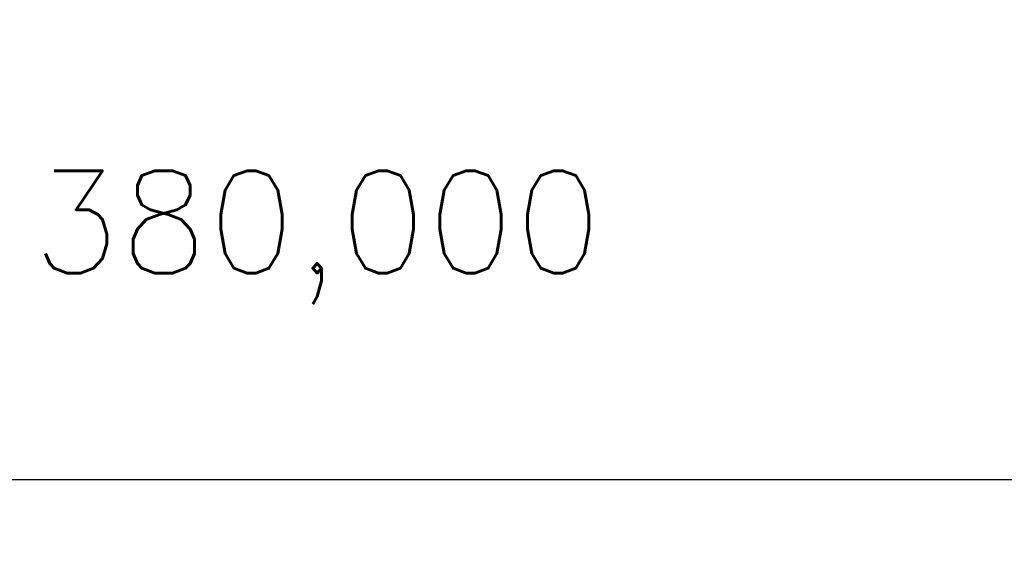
# Model space of a CAD drawing. Extents: x 0 to 1135, y 0 to 420.
# Tile 41 of 48: x 1054 to 1088, y 141 to 160. Entities that reach past the tile are written whole.
import ezdxf

# ---------------------------------------------------------------- set-up
doc = ezdxf.new("R2010")
doc.units = 0
doc.header["$LTSCALE"] = 2
doc.header["$MEASUREMENT"] = 0
doc.linetypes.add('AUSGEZOGEN', pattern=[0])
doc.linetypes.add('GESTRICHELT', pattern=[0.75, 0.5, -0.25])
for name, color, linetype in [('FBR', 8, 'CONTINUOUS'), ('HEKT', 250, 'GESTRICHELT'), ('LEGENDE', 7, 'AUSGEZOGEN')]:
    doc.layers.add(name, color=color, linetype=linetype)
doc.styles.add('ROMANS', font='romans.shx', dxfattribs={"width": 0.8})

msp = doc.modelspace()

# ---------------------------------------------------------------- linework, layer by layer
at = {"layer": 'FBR'}
for points in [[(661.143, 179.109, 0.000001), (685.944, 183.769, 0.000098)], [(700.607, 186.532, -0.000002), (715, 189.244, -0.000023), (729.209, 191.92, -0.000019), (746.049, 195.09, -0.003046), (758.195, 197.3, -0.001835), (778.389, 200.77, -0.001761), (792.757, 203.133, -0.001618), (808.406, 205.598, -0.001558), (824.253, 207.991, -0.002937), (832.67, 209.185, -0.002359), (841.112, 210.291, 0.001751), (852.488, 211.768, 0.001051), (869.84, 214.119, 0.001274), (884.149, 216.126, 0.002508), (897.81, 218.148, 0.001818), (916.634, 221.1, 0.001623), (931.317, 223.506, 0.001738), (945.01, 225.844, 0.000846), (950, 226.723, 0.001812)]]:
    msp.add_lwpolyline(points, format="xyb", dxfattribs=at)
at = {"layer": 'LEGENDE'}
msp.add_lwpolyline([(1047.634, 292.851), (1047.634, 144.148), (1125.665, 144.148), (1125.665, 292.851)], close=True, dxfattribs=at)

# ---------------------------------------------------------------- texts
at = {"layer": 'HEKT', "style": 'ROMANS'}
msp.add_text('380,000', height=3.5, rotation=359.9978, dxfattribs=at).set_placement((1054.596, 151.201))

doc.saveas('drawing.dxf')
